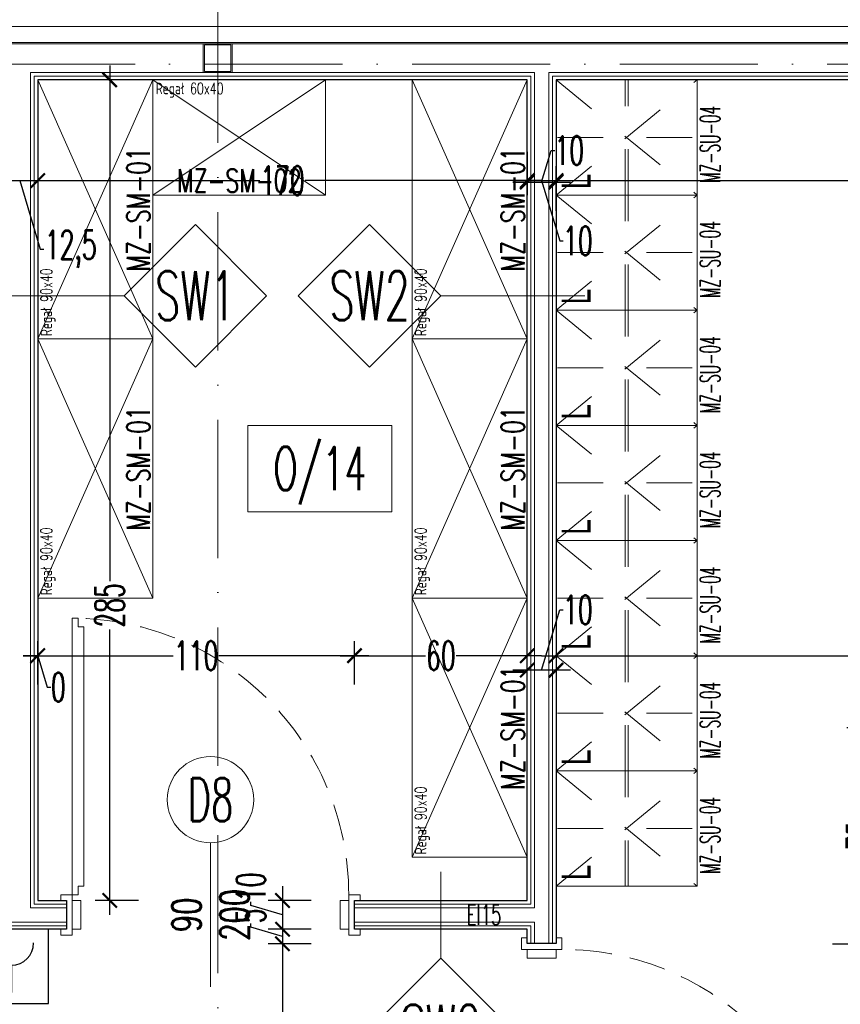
# Model space of a CAD drawing. Header units: millimetres. Extents: x -2074 to 12588, y -3630 to 101167.
# Tile 181 of 256: x 2381 to 2666, y 1764 to 2106. Entities that reach past the tile are written whole.
import ezdxf
from ezdxf.enums import TextEntityAlignment as Align

# ---------------------------------------------------------------- set-up
doc = ezdxf.new("R2010")
doc.units = ezdxf.units.MM
for name, pattern in [('ACAD_ISO10W100', [18, 12, -3, 0, -3]), ('DASHED', [19.05, 12.7, -6.35]), ('HIDDEN2', [6.175, 3.175, -3])]:
    doc.linetypes.add(name, pattern=pattern)
for name, color, linetype, lineweight in [('SelinAr_BUD_drzwi okna', 7, 'Continuous', 18), ('SelinAr_BUD_drzwi okna znaczniki', 7, 'Continuous', 18), ('SelinAr_BUD_opisy', 7, 'Continuous', 20), ('SelinAr_BUD_opisy pomieszczeń', 7, 'Continuous', 20), ('SelinAr_BUD_opisy ścian', 7, 'Continuous', 20), ('SelinAr_BUD_osie', 8, 'ACAD_ISO10W100', 18), ('SelinAr_BUD_wymiary', 7, 'Continuous', 18), ('SelinAr_BUD_ściany', 7, 'Continuous', 25), ('SelinAr_BUD_ściany struktura', 8, 'Continuous', 9), ('SelinAr_IE_ssp', 190, 'Continuous', 25), ('SelinAr_K_stal', 7, 'Continuous', 20), ('SelinAr_WYP_meble', 8, 'Continuous', 18), ('SelinAr_WYP_ppoż', 1, 'Continuous', 25)]:
    doc.layers.add(name, color=color, linetype=linetype, lineweight=lineweight)
doc.styles.add('JACEK_07', font='SIMPLEX.SHX', dxfattribs={"width": 0.7})
doc.styles.add('R25', font='romans.shx', dxfattribs={"width": 0.7, "height": 2.5})
doc.styles.add('style1', font='romans.shx', dxfattribs={"width": 0.6})
doc.linetypes.add('BATTING', pattern='A,0.00254,-2.54,[134,ltypeshp.shx,S=2.54,R=0,X=-2.54,Y=0],-5.08,[134,ltypeshp.shx,S=2.54,R=180,X=2.54,Y=0],-2.54', length=10.16254)
doc.dimstyles.new('ISO-25 Ania', dxfattribs={"dimtxt": 10, "dimasz": 5, "dimexe": 5, "dimexo": 0.625, "dimtad": 0, "dimrnd": 0.01, "dimtxsty": 'style1', "dimblk": 'ARCHTICK', "dimcen": 5, "dimdle": 5, "dimadec": 0, "dimazin": 0, "dimtfac": 1, "dimtmove": 0, "dimatfit": 3, "dimldrblk": 'ARCHTICK', "dimfxl": 0, "dimarcsym": 0})

# ---------------------------------------------------------------- blocks, each defined once
blk = doc.blocks.new('werwqrewrqw')
at = {"layer": 'SelinAr_BUD_drzwi okna znaczniki', "ltscale": 0.2}
blk.add_circle((10706.45, 109370.08), 15, dxfattribs=at)
at = {"layer": 'SelinAr_BUD_drzwi okna znaczniki', "ltscale": 0.2, "style": 'style1', "width": 0.6}
blk.add_text('D8', height=15, dxfattribs=at).set_placement((10706.45, 109370.08), align=Align.MIDDLE_CENTER)
blk = doc.blocks.new('*U618')
at = {"ltscale": 4}
blk.add_line((0, 50), (0, -2060), dxfattribs=at)
blk = doc.blocks.new('*U422')
for p, q in [((0, 0), (60, -40)), ((60, 0), (0, -40))]:
    blk.add_line(p, q)
at = {"flags": 128}
blk.add_lwpolyline([(0, 0), (60, 0), (60, -40), (0, -40)], close=True, dxfattribs=at)
at = {"style": 'JACEK_07'}
for s, insert, char_height, width, attachment_point in [('Regał 60x40', (1, -1), 4, 41.1867, 1), ('MZ-SM-02', (30, -39), 8, 60, 8)]:
    blk.add_mtext(s, dxfattribs=dict(at, insert=insert, char_height=char_height, width=width, attachment_point=attachment_point))
blk = doc.blocks.new('*U384')
for p, q in [((0, 0), (90, -40)), ((90, 0), (0, -40)), ((180, 0), (90, -40)), ((90, 0), (180, -40)), ((270, 0), (180, -40)), ((180, 0), (270, -40))]:
    blk.add_line(p, q)
at = {"flags": 128}
for points in [[(0, 0), (90, 0), (90, -40), (0, -40)], [(90, 0), (180, 0), (180, -40), (90, -40)], [(180, 0), (270, 0), (270, -40), (180, -40)]]:
    blk.add_lwpolyline(points, close=True, dxfattribs=at)
at = {"style": 'JACEK_07'}
for s, insert, char_height, width, attachment_point in [('Regał 90x40', (1, -1), 4, 41.1867, 1), ('Regał 90x40', (91, -1), 4, 41.1867, 1), ('Regał 90x40', (181, -1), 4, 41.1867, 1), ('MZ-SM-01', (45, -39), 8, 90, 8), ('MZ-SM-01', (135, -39), 8, 90, 8), ('MZ-SM-01', (225, -39), 8, 90, 8)]:
    blk.add_mtext(s, dxfattribs=dict(at, insert=insert, char_height=char_height, width=width, attachment_point=attachment_point))
blk = doc.blocks.new('*U385')
for p, q in [((0, 0), (90, -40)), ((90, 0), (0, -40))]:
    blk.add_line(p, q)
at = {"flags": 128}
blk.add_lwpolyline([(0, 0), (90, 0), (90, -40), (0, -40)], close=True, dxfattribs=at)
at = {"style": 'JACEK_07'}
for s, insert, char_height, width, attachment_point in [('Regał 90x40', (1, -1), 4, 41.1867, 1), ('MZ-SM-01', (45, -39), 8, 90, 8)]:
    blk.add_mtext(s, dxfattribs=dict(at, insert=insert, char_height=char_height, width=width, attachment_point=attachment_point))
blk = doc.blocks.new('*U386')
for p, q in [((0, 0), (90, -40)), ((90, 0), (0, -40))]:
    blk.add_line(p, q)
at = {"flags": 128}
blk.add_lwpolyline([(0, 0), (90, 0), (90, -40), (0, -40)], close=True, dxfattribs=at)
at = {"style": 'JACEK_07'}
for s, insert, char_height, width, attachment_point in [('Regał 90x40', (1, -1), 4, 41.1867, 1), ('MZ-SM-01', (45, -39), 8, 90, 8)]:
    blk.add_mtext(s, dxfattribs=dict(at, insert=insert, char_height=char_height, width=width, attachment_point=attachment_point))
blk = doc.blocks.new('*U626')
at = {"ltscale": 4}
blk.add_line((-50, 0), (1785.4, 0), dxfattribs=at)
blk = doc.blocks.new('*U431')
blk.add_lwpolyline([(96, 7), (96, 10), (94, 10), (94, 100), (96, 100), (96, 103), (98, 103), (98, 7)], close=True)
for points in [[(-2, -5), (0, -5), (0, 5), (-2, 5), (-2, 7), (2, 7), (2, 5), (2, -7), (-2, -7), (-2, -5)], [(102, -5), (100, -5), (100, 5), (102, 5), (102, 7), (98, 7), (98, 5), (98, -7), (102, -7), (102, -5)], [(2, 5), (5, 5), (5, -5), (2, -5)], [(98, 5), (95, 5), (95, -5), (98, -5)]]:
    blk.add_lwpolyline(points)
at = {"linetype": 'DASHED'}
blk.add_arc((98, 7), 96, 90, 180, dxfattribs=at)
at = {"layer": 'SelinAr_BUD_drzwi okna znaczniki'}
blk.add_lwpolyline([(50, 25), (50, -25)], dxfattribs=at)
at = {"layer": 'SelinAr_BUD_drzwi okna znaczniki', "insert": (50, 0), "char_height": 10, "width": 10, "attachment_point": 5, "rotation": 90, "style": 'JACEK_07'}
blk.add_mtext('90\\P200', dxfattribs=at)
blk = doc.blocks.new('*U421')
at = {"color": 252, "linetype": 'HIDDEN2', "lineweight": 0, "ltscale": 5}
for p, q in [((-36.71, 0), (-76.71, -49)), ((-76.71, 0), (-36.71, -49)), ((-36.71, 0), (3.29, -49)), ((3.29, 0), (-36.71, -49)), ((3.29, 0), (43.29, -49)), ((43.29, 0), (3.29, -49)), ((43.29, 0), (83.29, -49)), ((83.29, 0), (43.29, -49)), ((83.29, 0), (123.29, -49)), ((123.29, 0), (83.29, -49)), ((123.29, 0), (163.29, -49)), ((163.29, 0), (123.29, -49)), ((163.29, 0), (203.29, -49)), ((203.29, 0), (163.29, -49)), ((-56.71, -0.5), (-56.71, -48.5)), ((-16.71, -0.5), (-16.71, -48.5)), ((23.29, -0.5), (23.29, -48.5)), ((63.29, -0.5), (63.29, -48.5)), ((103.29, -0.5), (103.29, -48.5)), ((143.29, -0.5), (143.29, -48.5)), ((183.29, -0.5), (183.29, -48.5)), ((-76.71, -24), (-36.71, -24)), ((-76.71, -25), (-36.71, -25)), ((-36.71, -24), (3.29, -24)), ((-36.71, -25), (3.29, -25)), ((3.29, -24), (43.29, -24)), ((3.29, -25), (43.29, -25)), ((43.29, -24), (83.29, -24)), ((43.29, -25), (83.29, -25)), ((83.29, -24), (123.29, -24)), ((83.29, -25), (123.29, -25)), ((123.29, -24), (163.29, -24)), ((123.29, -25), (163.29, -25)), ((163.29, -24), (203.29, -24)), ((163.29, -25), (203.29, -25))]:
    blk.add_line(p, q, dxfattribs=at)
at = {"linetype": 'Continuous', "lineweight": 0, "flags": 128}
for points in [[(-36.71, -49), (-36.71, 0), (-76.71, 0), (-76.71, -49)], [(3.29, -49), (3.29, 0), (-36.71, 0), (-36.71, -49)], [(43.29, -49), (43.29, 0), (3.29, 0), (3.29, -49)], [(83.29, -49), (83.29, 0), (43.29, 0), (43.29, -49)], [(123.29, -49), (123.29, 0), (83.29, 0), (83.29, -49)], [(163.29, -49), (163.29, 0), (123.29, 0), (123.29, -49)], [(203.29, -49), (203.29, 0), (163.29, 0), (163.29, -49)]]:
    blk.add_lwpolyline(points, close=True, dxfattribs=at)
at = {"width": 40, "attachment_point": 1, "style": 'JACEK_07'}
for s, insert, char_height in [('{\\fArial|b0|i0|c238|p34;L}', (-74.71, -2), 10), ('{\\fArial|b0|i0|c238|p34;L}', (-34.71, -2), 10), ('{\\fArial|b0|i0|c238|p34;L}', (5.29, -2), 10), ('{\\fArial|b0|i0|c238|p34;L}', (45.29, -2), 10), ('{\\fArial|b0|i0|c238|p34;L}', (85.29, -2), 10), ('{\\fArial|b0|i0|c238|p34;L}', (125.29, -2), 10), ('{\\fArial|b0|i0|c238|p34;L}', (165.29, -2), 10), ('{\\W0.88158; \\W0.5;MZ-SU-04}', (-76.71, -50), 7), ('{\\W0.88158; \\W0.5;MZ-SU-04}', (-36.71, -50), 7), ('{\\W0.88158; \\W0.5;MZ-SU-04}', (3.29, -50), 7), ('{\\W0.88158; \\W0.5;MZ-SU-04}', (43.29, -50), 7), ('{\\W0.88158; \\W0.5;MZ-SU-04}', (83.29, -50), 7), ('{\\W0.88158; \\W0.5;MZ-SU-04}', (123.29, -50), 7), ('{\\W0.88158; \\W0.5;MZ-SU-04}', (163.29, -50), 7)]:
    blk.add_mtext(s, dxfattribs=dict(at, insert=insert, char_height=char_height))
blk = doc.blocks.new('*U451')
blk.add_lwpolyline([(4, 7), (4, 10), (6, 10), (6, 100), (4, 100), (4, 103), (2, 103), (2, 7)], close=True)
for points in [[(-2, -5), (0, -5), (0, 5), (-2, 5), (-2, 7), (2, 7), (2, 5), (2, -7), (-2, -7), (-2, -5)], [(102, -5), (100, -5), (100, 5), (102, 5), (102, 7), (98, 7), (98, 5), (98, -7), (102, -7), (102, -5)], [(2, 5), (5, 5), (5, -5), (2, -5)], [(98, 5), (95, 5), (95, -5), (98, -5)]]:
    blk.add_lwpolyline(points)
at = {"linetype": 'DASHED'}
blk.add_arc((2, 7), 96, 360, 90, dxfattribs=at)
at = {"layer": 'SelinAr_BUD_drzwi okna znaczniki'}
blk.add_lwpolyline([(50, 25), (50, -25)], dxfattribs=at)
at = {"layer": 'SelinAr_BUD_drzwi okna znaczniki', "insert": (50, 0), "char_height": 10, "width": 10, "attachment_point": 5, "rotation": 90, "style": 'JACEK_07'}
blk.add_mtext('90\\P200', dxfattribs=at)
blk = doc.blocks.new('_ArchTick')
at = {"color": 0, "linetype": 'ByBlock', "const_width": 0.15}
blk.add_lwpolyline([(-0.5, -0.5), (0.5, 0.5)], dxfattribs=at)
blk = doc.blocks.new('*D666')
at = {"layer": 'Defpoints', "color": 0}
for p in [(2387.16, 2289.74), (2374.66, 2085.24), (2387.16, 2085.24)]:
    blk.add_point(p, dxfattribs=at)
at = {"layer": 'SelinAr_BUD_wymiary', "color": 0, "lineweight": -2}
for p, q in [((2380.91, 2289.74), (2384.47, 2301.63)), ((2384.47, 2301.63), (2385.72, 2301.63)), ((2374.66, 2279.74), (2374.66, 2294.74)), ((2387.16, 2279.74), (2387.16, 2294.74)), ((2369.66, 2289.74), (2392.16, 2289.74))]:
    blk.add_line(p, q, dxfattribs=at)
at = {"layer": 'SelinAr_BUD_wymiary', "color": 0, "lineweight": -2, "xscale": 5, "yscale": 5, "zscale": 5, "rotation": 180}
blk.add_blockref('_ArchTick', (2374.66, 2289.74), dxfattribs=at)
at = {"layer": 'SelinAr_BUD_wymiary', "color": 0, "lineweight": -2, "xscale": 5, "yscale": 5, "zscale": 5}
blk.add_blockref('_ArchTick', (2387.16, 2289.74), dxfattribs=at)
at = {"layer": 'SelinAr_BUD_wymiary', "color": 0, "insert": (2395.06, 2301.63), "char_height": 10, "attachment_point": 5, "style": 'style1'}
blk.add_mtext('12,5', dxfattribs=at)
blk = doc.blocks.new('*D667')
at = {"layer": 'Defpoints', "color": 0}
for p in [(2557.16, 2289.74), (2387.16, 2085.24), (2557.16, 1800.24)]:
    blk.add_point(p, dxfattribs=at)
at = {"layer": 'SelinAr_BUD_wymiary', "color": 0, "lineweight": -2}
for p, q in [((2387.16, 2279.74), (2387.16, 2294.74)), ((2557.16, 2279.74), (2557.16, 2294.74)), ((2382.16, 2289.74), (2464.25, 2289.74)), ((2562.16, 2289.74), (2480.07, 2289.74))]:
    blk.add_line(p, q, dxfattribs=at)
at = {"layer": 'SelinAr_BUD_wymiary', "color": 0, "lineweight": -2, "xscale": 5, "yscale": 5, "zscale": 5, "rotation": 180}
blk.add_blockref('_ArchTick', (2387.16, 2289.74), dxfattribs=at)
at = {"layer": 'SelinAr_BUD_wymiary', "color": 0, "lineweight": -2, "xscale": 5, "yscale": 5, "zscale": 5}
blk.add_blockref('_ArchTick', (2557.16, 2289.74), dxfattribs=at)
at = {"layer": 'SelinAr_BUD_wymiary', "color": 0, "insert": (2472.16, 2289.74), "char_height": 10, "attachment_point": 5, "style": 'style1'}
blk.add_mtext('170', dxfattribs=at)
blk = doc.blocks.new('*D668')
at = {"layer": 'Defpoints', "color": 0}
for p in [(2567.16, 2049.74), (2567.16, 1845.24), (2557.16, 1800.24)]:
    blk.add_point(p, dxfattribs=at)
at = {"layer": 'SelinAr_BUD_wymiary', "color": 0, "lineweight": -2}
for p, q in [((2562.16, 2049.74), (2565.44, 2060.68)), ((2565.44, 2060.68), (2566.69, 2060.68)), ((2557.16, 2039.74), (2557.16, 2054.74)), ((2567.16, 2039.74), (2567.16, 2054.74)), ((2552.16, 2049.74), (2572.16, 2049.74))]:
    blk.add_line(p, q, dxfattribs=at)
at = {"layer": 'SelinAr_BUD_wymiary', "color": 0, "lineweight": -2, "xscale": 5, "yscale": 5, "zscale": 5, "rotation": 180}
blk.add_blockref('_ArchTick', (2557.16, 2049.74), dxfattribs=at)
at = {"layer": 'SelinAr_BUD_wymiary', "color": 0, "lineweight": -2, "xscale": 5, "yscale": 5, "zscale": 5}
blk.add_blockref('_ArchTick', (2567.16, 2049.74), dxfattribs=at)
at = {"layer": 'SelinAr_BUD_wymiary', "color": 0, "insert": (2571.74, 2060.68), "char_height": 10, "attachment_point": 5, "style": 'style1'}
blk.add_mtext('10', dxfattribs=at)
blk = doc.blocks.new('*D669')
at = {"layer": 'Defpoints', "color": 0}
for p in [(2817.16, 2289.74), (2817.16, 2085.24), (2567.16, 1845.24)]:
    blk.add_point(p, dxfattribs=at)
at = {"layer": 'SelinAr_BUD_wymiary', "color": 0, "lineweight": -2}
for p, q in [((2567.16, 2279.74), (2567.16, 2294.74)), ((2817.16, 2279.74), (2817.16, 2294.74)), ((2562.16, 2289.74), (2683.82, 2289.74)), ((2822.16, 2289.74), (2700.5, 2289.74))]:
    blk.add_line(p, q, dxfattribs=at)
at = {"layer": 'SelinAr_BUD_wymiary', "color": 0, "lineweight": -2, "xscale": 5, "yscale": 5, "zscale": 5, "rotation": 180}
blk.add_blockref('_ArchTick', (2567.16, 2289.74), dxfattribs=at)
at = {"layer": 'SelinAr_BUD_wymiary', "color": 0, "lineweight": -2, "xscale": 5, "yscale": 5, "zscale": 5}
blk.add_blockref('_ArchTick', (2817.16, 2289.74), dxfattribs=at)
at = {"layer": 'SelinAr_BUD_wymiary', "color": 0, "insert": (2692.16, 2289.74), "char_height": 10, "attachment_point": 5, "style": 'style1'}
blk.add_mtext('250', dxfattribs=at)
blk = doc.blocks.new('*D723')
at = {"layer": 'Defpoints', "color": 0}
for p in [(2567.16, 2085.24), (2827.16, 1960.24), (2567.16, 1885.24)]:
    blk.add_point(p, dxfattribs=at)
at = {"layer": 'SelinAr_BUD_wymiary', "color": 0, "lineweight": -2}
for p, q in [((2567.16, 1895.24), (2567.16, 1880.24)), ((2827.16, 1895.24), (2827.16, 1880.24)), ((2562.16, 1885.24), (2688.82, 1885.24)), ((2832.16, 1885.24), (2705.5, 1885.24))]:
    blk.add_line(p, q, dxfattribs=at)
at = {"layer": 'SelinAr_BUD_wymiary', "color": 0, "lineweight": -2, "xscale": 5, "yscale": 5, "zscale": 5, "rotation": 180}
blk.add_blockref('_ArchTick', (2567.16, 1885.24), dxfattribs=at)
at = {"layer": 'SelinAr_BUD_wymiary', "color": 0, "lineweight": -2, "xscale": 5, "yscale": 5, "zscale": 5}
blk.add_blockref('_ArchTick', (2827.16, 1885.24), dxfattribs=at)
at = {"layer": 'SelinAr_BUD_wymiary', "color": 0, "insert": (2697.16, 1885.24), "char_height": 10, "attachment_point": 5, "style": 'style1'}
blk.add_mtext('260', dxfattribs=at)
blk = doc.blocks.new('*D724')
at = {"layer": 'Defpoints', "color": 0}
for p in [(2567.16, 2085.24), (2557.16, 1880.24), (2557.16, 1785.24)]:
    blk.add_point(p, dxfattribs=at)
at = {"layer": 'SelinAr_BUD_wymiary', "color": 0, "lineweight": -2}
for p, q in [((2562.16, 1880.24), (2568.44, 1901.18)), ((2568.44, 1901.18), (2569.69, 1901.18)), ((2567.16, 1890.24), (2567.16, 1875.24)), ((2557.16, 1870.24), (2557.16, 1885.24)), ((2572.16, 1880.24), (2552.16, 1880.24))]:
    blk.add_line(p, q, dxfattribs=at)
at = {"layer": 'SelinAr_BUD_wymiary', "color": 0, "lineweight": -2, "xscale": 5, "yscale": 5, "zscale": 5, "rotation": 180}
blk.add_blockref('_ArchTick', (2557.16, 1880.24), dxfattribs=at)
at = {"layer": 'SelinAr_BUD_wymiary', "color": 0, "lineweight": -2, "xscale": 5, "yscale": 5, "zscale": 5}
blk.add_blockref('_ArchTick', (2567.16, 1880.24), dxfattribs=at)
at = {"layer": 'SelinAr_BUD_wymiary', "color": 0, "insert": (2574.74, 1901.18), "char_height": 10, "attachment_point": 5, "style": 'style1'}
blk.add_mtext('10', dxfattribs=at)
blk = doc.blocks.new('*D725')
at = {"layer": 'Defpoints', "color": 0}
for p in [(2497.16, 1885.24), (2497.16, 1800.24), (2557.16, 1785.24)]:
    blk.add_point(p, dxfattribs=at)
at = {"layer": 'SelinAr_BUD_wymiary', "color": 0, "lineweight": -2}
for p, q in [((2497.16, 1875.24), (2497.16, 1890.24)), ((2557.16, 1875.24), (2557.16, 1890.24)), ((2492.16, 1885.24), (2521.82, 1885.24)), ((2562.16, 1885.24), (2532.5, 1885.24))]:
    blk.add_line(p, q, dxfattribs=at)
at = {"layer": 'SelinAr_BUD_wymiary', "color": 0, "lineweight": -2, "xscale": 5, "yscale": 5, "zscale": 5, "rotation": 180}
blk.add_blockref('_ArchTick', (2497.16, 1885.24), dxfattribs=at)
at = {"layer": 'SelinAr_BUD_wymiary', "color": 0, "lineweight": -2, "xscale": 5, "yscale": 5, "zscale": 5}
blk.add_blockref('_ArchTick', (2557.16, 1885.24), dxfattribs=at)
at = {"layer": 'SelinAr_BUD_wymiary', "color": 0, "insert": (2527.16, 1885.24), "char_height": 10, "attachment_point": 5, "style": 'style1'}
blk.add_mtext('60', dxfattribs=at)
blk = doc.blocks.new('*D726')
at = {"layer": 'Defpoints', "color": 0}
for p in [(2387.16, 1885.24), (2387.16, 1800.24), (2497.16, 1800.24)]:
    blk.add_point(p, dxfattribs=at)
at = {"layer": 'SelinAr_BUD_wymiary', "color": 0, "lineweight": -2}
for p, q in [((2387.16, 1875.24), (2387.16, 1890.24)), ((2497.16, 1875.24), (2497.16, 1890.24)), ((2382.16, 1885.24), (2434.25, 1885.24)), ((2502.16, 1885.24), (2450.07, 1885.24))]:
    blk.add_line(p, q, dxfattribs=at)
at = {"layer": 'SelinAr_BUD_wymiary', "color": 0, "lineweight": -2, "xscale": 5, "yscale": 5, "zscale": 5, "rotation": 180}
blk.add_blockref('_ArchTick', (2387.16, 1885.24), dxfattribs=at)
at = {"layer": 'SelinAr_BUD_wymiary', "color": 0, "lineweight": -2, "xscale": 5, "yscale": 5, "zscale": 5}
blk.add_blockref('_ArchTick', (2497.16, 1885.24), dxfattribs=at)
at = {"layer": 'SelinAr_BUD_wymiary', "color": 0, "insert": (2442.16, 1885.24), "char_height": 10, "attachment_point": 5, "style": 'style1'}
blk.add_mtext('110', dxfattribs=at)
blk = doc.blocks.new('*D727')
at = {"layer": 'Defpoints', "color": 0}
for p in [(2387.16, 2085.24), (2387.16, 1885.24), (2387.16, 1800.24)]:
    blk.add_point(p, dxfattribs=at)
at = {"layer": 'SelinAr_BUD_wymiary', "color": 0, "lineweight": -2}
for p, q in [((2387.16, 1895.24), (2387.16, 1880.24)), ((2387.16, 1875.24), (2387.16, 1890.24)), ((2387.16, 1885.24), (2382.16, 1885.24)), ((2387.16, 1885.24), (2392.16, 1885.24)), ((2387.16, 1885.24), (2390.44, 1874.3)), ((2390.44, 1874.3), (2391.69, 1874.3))]:
    blk.add_line(p, q, dxfattribs=at)
at = {"layer": 'SelinAr_BUD_wymiary', "color": 0, "lineweight": -2, "xscale": 5, "yscale": 5, "zscale": 5}
blk.add_blockref('_ArchTick', (2387.16, 1885.24), dxfattribs=at)
at = {"layer": 'SelinAr_BUD_wymiary', "color": 0, "lineweight": -2, "xscale": 5, "yscale": 5, "zscale": 5, "rotation": 180}
blk.add_blockref('_ArchTick', (2387.16, 1885.24), dxfattribs=at)
at = {"layer": 'SelinAr_BUD_wymiary', "color": 0, "insert": (2394.31, 1874.3), "char_height": 10, "attachment_point": 5, "style": 'style1'}
blk.add_mtext('0', dxfattribs=at)
blk = doc.blocks.new('*D728')
at = {"layer": 'Defpoints', "color": 0}
for p in [(2374.66, 2170.24), (2387.16, 2085.24), (2374.66, 1800.24)]:
    blk.add_point(p, dxfattribs=at)
at = {"layer": 'SelinAr_BUD_wymiary', "color": 0, "lineweight": -2}
for p, q in [((2374.66, 2160.24), (2374.66, 2175.24)), ((2387.16, 2160.24), (2387.16, 2175.24)), ((2392.16, 2170.24), (2369.66, 2170.24)), ((2380.91, 2170.24), (2384.47, 2152.13)), ((2384.47, 2152.13), (2385.72, 2152.13))]:
    blk.add_line(p, q, dxfattribs=at)
at = {"layer": 'SelinAr_BUD_wymiary', "color": 0, "lineweight": -2, "xscale": 5, "yscale": 5, "zscale": 5, "rotation": 180}
blk.add_blockref('_ArchTick', (2374.66, 2170.24), dxfattribs=at)
at = {"layer": 'SelinAr_BUD_wymiary', "color": 0, "lineweight": -2, "xscale": 5, "yscale": 5, "zscale": 5}
blk.add_blockref('_ArchTick', (2387.16, 2170.24), dxfattribs=at)
at = {"layer": 'SelinAr_BUD_wymiary', "color": 0, "insert": (2395.06, 2152.13), "char_height": 10, "attachment_point": 5, "style": 'style1'}
blk.add_mtext('12,5', dxfattribs=at)
blk = doc.blocks.new('*D763')
at = {"layer": 'Defpoints', "color": 0}
for p in [(2374.66, 2085.24), (2387.16, 2085.24), (2387.16, 2050.24)]:
    blk.add_point(p, dxfattribs=at)
at = {"layer": 'SelinAr_BUD_wymiary', "color": 0, "lineweight": -2}
for p, q in [((2374.66, 2060.24), (2374.66, 2045.24)), ((2387.16, 2060.24), (2387.16, 2045.24)), ((2369.66, 2050.24), (2392.16, 2050.24)), ((2380.91, 2050.24), (2388.04, 2026.45)), ((2388.04, 2026.45), (2389.29, 2026.45))]:
    blk.add_line(p, q, dxfattribs=at)
at = {"layer": 'SelinAr_BUD_wymiary', "color": 0, "lineweight": -2, "xscale": 5, "yscale": 5, "zscale": 5, "rotation": 180}
blk.add_blockref('_ArchTick', (2374.66, 2050.24), dxfattribs=at)
at = {"layer": 'SelinAr_BUD_wymiary', "color": 0, "lineweight": -2, "xscale": 5, "yscale": 5, "zscale": 5}
blk.add_blockref('_ArchTick', (2387.16, 2050.24), dxfattribs=at)
at = {"layer": 'SelinAr_BUD_wymiary', "color": 0, "insert": (2398.63, 2026.45), "char_height": 10, "attachment_point": 5, "style": 'style1'}
blk.add_mtext('12,5', dxfattribs=at)
blk = doc.blocks.new('*D764')
at = {"layer": 'Defpoints', "color": 0}
for p in [(2387.16, 2085.24), (2557.16, 2085.24), (2557.16, 2050.24)]:
    blk.add_point(p, dxfattribs=at)
at = {"layer": 'SelinAr_BUD_wymiary', "color": 0, "lineweight": -2}
for p, q in [((2387.16, 2060.24), (2387.16, 2045.24)), ((2557.16, 2060.24), (2557.16, 2045.24)), ((2382.16, 2050.24), (2464.25, 2050.24)), ((2562.16, 2050.24), (2480.07, 2050.24))]:
    blk.add_line(p, q, dxfattribs=at)
at = {"layer": 'SelinAr_BUD_wymiary', "color": 0, "lineweight": -2, "xscale": 5, "yscale": 5, "zscale": 5, "rotation": 180}
blk.add_blockref('_ArchTick', (2387.16, 2050.24), dxfattribs=at)
at = {"layer": 'SelinAr_BUD_wymiary', "color": 0, "lineweight": -2, "xscale": 5, "yscale": 5, "zscale": 5}
blk.add_blockref('_ArchTick', (2557.16, 2050.24), dxfattribs=at)
at = {"layer": 'SelinAr_BUD_wymiary', "color": 0, "insert": (2472.16, 2050.24), "char_height": 10, "attachment_point": 5, "style": 'style1'}
blk.add_mtext('170', dxfattribs=at)
blk = doc.blocks.new('*D765')
at = {"layer": 'Defpoints', "color": 0}
for p in [(2557.16, 2085.24), (2567.16, 2085.24), (2567.16, 2050.24)]:
    blk.add_point(p, dxfattribs=at)
at = {"layer": 'SelinAr_BUD_wymiary', "color": 0, "lineweight": -2}
for p, q in [((2557.16, 2060.24), (2557.16, 2045.24)), ((2567.16, 2060.24), (2567.16, 2045.24)), ((2552.16, 2050.24), (2572.16, 2050.24)), ((2562.16, 2050.24), (2568.44, 2029.3)), ((2568.44, 2029.3), (2569.69, 2029.3))]:
    blk.add_line(p, q, dxfattribs=at)
at = {"layer": 'SelinAr_BUD_wymiary', "color": 0, "lineweight": -2, "xscale": 5, "yscale": 5, "zscale": 5, "rotation": 180}
blk.add_blockref('_ArchTick', (2557.16, 2050.24), dxfattribs=at)
at = {"layer": 'SelinAr_BUD_wymiary', "color": 0, "lineweight": -2, "xscale": 5, "yscale": 5, "zscale": 5}
blk.add_blockref('_ArchTick', (2567.16, 2050.24), dxfattribs=at)
at = {"layer": 'SelinAr_BUD_wymiary', "color": 0, "insert": (2574.74, 2029.3), "char_height": 10, "attachment_point": 5, "style": 'style1'}
blk.add_mtext('10', dxfattribs=at)
blk = doc.blocks.new('*D766')
at = {"layer": 'Defpoints', "color": 0}
for p in [(2817.16, 2085.24), (2817.16, 2050.24), (2567.16, 1845.24)]:
    blk.add_point(p, dxfattribs=at)
at = {"layer": 'SelinAr_BUD_wymiary', "color": 0, "lineweight": -2}
for p, q in [((2817.16, 2060.24), (2817.16, 2045.24)), ((2567.16, 2040.24), (2567.16, 2055.24)), ((2562.16, 2050.24), (2683.82, 2050.24)), ((2822.16, 2050.24), (2700.5, 2050.24))]:
    blk.add_line(p, q, dxfattribs=at)
at = {"layer": 'SelinAr_BUD_wymiary', "color": 0, "lineweight": -2, "xscale": 5, "yscale": 5, "zscale": 5, "rotation": 180}
blk.add_blockref('_ArchTick', (2567.16, 2050.24), dxfattribs=at)
at = {"layer": 'SelinAr_BUD_wymiary', "color": 0, "lineweight": -2, "xscale": 5, "yscale": 5, "zscale": 5}
blk.add_blockref('_ArchTick', (2817.16, 2050.24), dxfattribs=at)
at = {"layer": 'SelinAr_BUD_wymiary', "color": 0, "insert": (2692.16, 2050.24), "char_height": 10, "attachment_point": 5, "style": 'style1'}
blk.add_mtext('250', dxfattribs=at)
blk = doc.blocks.new('*D778')
at = {"layer": 'Defpoints', "color": 0}
for p in [(2292.16, 1790.24), (2397.16, 1790.24), (2397.16, 1710.24)]:
    blk.add_point(p, dxfattribs=at)
at = {"layer": 'SelinAr_BUD_wymiary', "color": 0, "lineweight": -2}
for p, q in [((2292.16, 1720.24), (2292.16, 1705.24)), ((2397.16, 1720.24), (2397.16, 1705.24)), ((2287.16, 1710.24), (2336.75, 1710.24)), ((2402.16, 1710.24), (2352.57, 1710.24))]:
    blk.add_line(p, q, dxfattribs=at)
at = {"layer": 'SelinAr_BUD_wymiary', "color": 0, "lineweight": -2, "xscale": 5, "yscale": 5, "zscale": 5, "rotation": 180}
blk.add_blockref('_ArchTick', (2292.16, 1710.24), dxfattribs=at)
at = {"layer": 'SelinAr_BUD_wymiary', "color": 0, "lineweight": -2, "xscale": 5, "yscale": 5, "zscale": 5}
blk.add_blockref('_ArchTick', (2397.16, 1710.24), dxfattribs=at)
at = {"layer": 'SelinAr_BUD_wymiary', "color": 0, "insert": (2344.66, 1710.24), "char_height": 10, "attachment_point": 5, "style": 'style1'}
blk.add_mtext('105', dxfattribs=at)
blk = doc.blocks.new('*D779')
at = {"layer": 'Defpoints', "color": 0}
for p in [(2397.16, 1790.24), (2497.16, 1790.24), (2497.16, 1710.24)]:
    blk.add_point(p, dxfattribs=at)
at = {"layer": 'SelinAr_BUD_wymiary', "color": 0, "lineweight": -2}
for p, q in [((2397.16, 1720.24), (2397.16, 1705.24)), ((2497.16, 1720.24), (2497.16, 1705.24)), ((2392.16, 1710.24), (2439.25, 1710.24)), ((2502.16, 1710.24), (2455.07, 1710.24))]:
    blk.add_line(p, q, dxfattribs=at)
at = {"layer": 'SelinAr_BUD_wymiary', "color": 0, "lineweight": -2, "xscale": 5, "yscale": 5, "zscale": 5, "rotation": 180}
blk.add_blockref('_ArchTick', (2397.16, 1710.24), dxfattribs=at)
at = {"layer": 'SelinAr_BUD_wymiary', "color": 0, "lineweight": -2, "xscale": 5, "yscale": 5, "zscale": 5}
blk.add_blockref('_ArchTick', (2497.16, 1710.24), dxfattribs=at)
at = {"layer": 'SelinAr_BUD_wymiary', "color": 0, "insert": (2447.16, 1710.24), "char_height": 10, "attachment_point": 5, "style": 'style1'}
blk.add_mtext('100', dxfattribs=at)
blk = doc.blocks.new('*D780')
at = {"layer": 'Defpoints', "color": 0}
for p in [(2497.16, 1790.24), (2557.16, 1710.24), (2557.16, 1685.24)]:
    blk.add_point(p, dxfattribs=at)
at = {"layer": 'SelinAr_BUD_wymiary', "color": 0, "lineweight": -2}
for p, q in [((2497.16, 1720.24), (2497.16, 1705.24)), ((2557.16, 1700.24), (2557.16, 1715.24)), ((2492.16, 1710.24), (2521.82, 1710.24)), ((2562.16, 1710.24), (2532.5, 1710.24))]:
    blk.add_line(p, q, dxfattribs=at)
at = {"layer": 'SelinAr_BUD_wymiary', "color": 0, "lineweight": -2, "xscale": 5, "yscale": 5, "zscale": 5, "rotation": 180}
blk.add_blockref('_ArchTick', (2497.16, 1710.24), dxfattribs=at)
at = {"layer": 'SelinAr_BUD_wymiary', "color": 0, "lineweight": -2, "xscale": 5, "yscale": 5, "zscale": 5}
blk.add_blockref('_ArchTick', (2557.16, 1710.24), dxfattribs=at)
at = {"layer": 'SelinAr_BUD_wymiary', "color": 0, "insert": (2527.16, 1710.24), "char_height": 10, "attachment_point": 5, "style": 'style1'}
blk.add_mtext('60', dxfattribs=at)
blk = doc.blocks.new('*D796')
at = {"layer": 'Defpoints', "color": 0}
for p in [(2817.16, 1860.24), (2567.16, 1785.24), (2673.16, 1785.24)]:
    blk.add_point(p, dxfattribs=at)
at = {"layer": 'SelinAr_BUD_wymiary', "color": 0, "lineweight": -2}
for p, q in [((2673.16, 1865.24), (2673.16, 1828.22)), ((2683.16, 1860.24), (2668.16, 1860.24)), ((2673.16, 1780.24), (2673.16, 1817.26)), ((2663.16, 1785.24), (2678.16, 1785.24))]:
    blk.add_line(p, q, dxfattribs=at)
at = {"layer": 'SelinAr_BUD_wymiary', "color": 0, "lineweight": -2, "xscale": 5, "yscale": 5, "zscale": 5}
for p, rotation in [((2673.16, 1860.24), 90), ((2673.16, 1785.24), 270)]:
    blk.add_blockref('_ArchTick', p, dxfattribs=dict(at, rotation=rotation))
at = {"layer": 'SelinAr_BUD_wymiary', "color": 0, "insert": (2673.16, 1822.74), "char_height": 10, "attachment_point": 5, "rotation": 90, "style": 'style1'}
blk.add_mtext('75', dxfattribs=at)
blk = doc.blocks.new('*D797')
at = {"layer": 'Defpoints', "color": 0}
for p in [(2567.16, 1785.24), (2567.16, 1685.24), (2673.16, 1685.24)]:
    blk.add_point(p, dxfattribs=at)
at = {"layer": 'SelinAr_BUD_wymiary', "color": 0, "lineweight": -2}
for p, q in [((2673.16, 1790.24), (2673.16, 1743.15)), ((2663.16, 1785.24), (2678.16, 1785.24)), ((2673.16, 1680.24), (2673.16, 1727.33)), ((2663.16, 1685.24), (2678.16, 1685.24))]:
    blk.add_line(p, q, dxfattribs=at)
at = {"layer": 'SelinAr_BUD_wymiary', "color": 0, "lineweight": -2, "xscale": 5, "yscale": 5, "zscale": 5}
for p, rotation in [((2673.16, 1785.24), 90), ((2673.16, 1685.24), 270)]:
    blk.add_blockref('_ArchTick', p, dxfattribs=dict(at, rotation=rotation))
at = {"layer": 'SelinAr_BUD_wymiary', "color": 0, "insert": (2673.16, 1735.24), "char_height": 10, "attachment_point": 5, "rotation": 90, "style": 'style1'}
blk.add_mtext('100', dxfattribs=at)
blk = doc.blocks.new('*D810')
at = {"layer": 'Defpoints', "color": 0}
for p in [(2557.16, 2085.24), (2412.16, 1800.24), (2497.16, 1800.24)]:
    blk.add_point(p, dxfattribs=at)
at = {"layer": 'SelinAr_BUD_wymiary', "color": 0, "lineweight": -2}
for p, q in [((2412.16, 2090.24), (2412.16, 1911.08)), ((2422.16, 2085.24), (2407.16, 2085.24)), ((2412.16, 1795.24), (2412.16, 1894.4)), ((2422.16, 1800.24), (2407.16, 1800.24))]:
    blk.add_line(p, q, dxfattribs=at)
at = {"layer": 'SelinAr_BUD_wymiary', "color": 0, "lineweight": -2, "xscale": 5, "yscale": 5, "zscale": 5}
for p, rotation in [((2412.16, 2085.24), 90), ((2412.16, 1800.24), 270)]:
    blk.add_blockref('_ArchTick', p, dxfattribs=dict(at, rotation=rotation))
at = {"layer": 'SelinAr_BUD_wymiary', "color": 0, "insert": (2412.16, 1902.74), "char_height": 10, "attachment_point": 5, "rotation": 90, "style": 'style1'}
blk.add_mtext('285', dxfattribs=at)
blk = doc.blocks.new('*D811')
at = {"layer": 'Defpoints', "color": 0}
for p in [(2497.16, 1800.24), (2472.16, 1790.24), (2497.16, 1790.24)]:
    blk.add_point(p, dxfattribs=at)
at = {"layer": 'SelinAr_BUD_wymiary', "color": 0, "lineweight": -2}
for p, q in [((2472.16, 1805.24), (2472.16, 1785.24)), ((2461.22, 1798.52), (2461.22, 1799.77)), ((2482.16, 1800.24), (2467.16, 1800.24)), ((2472.16, 1795.24), (2461.22, 1798.52)), ((2482.16, 1790.24), (2467.16, 1790.24))]:
    blk.add_line(p, q, dxfattribs=at)
at = {"layer": 'SelinAr_BUD_wymiary', "color": 0, "lineweight": -2, "xscale": 5, "yscale": 5, "zscale": 5}
for p, rotation in [((2472.16, 1800.24), 90), ((2472.16, 1790.24), 270)]:
    blk.add_blockref('_ArchTick', p, dxfattribs=dict(at, rotation=rotation))
at = {"layer": 'SelinAr_BUD_wymiary', "color": 0, "insert": (2461.22, 1804.83), "char_height": 10, "attachment_point": 5, "rotation": 90, "style": 'style1'}
blk.add_mtext('10', dxfattribs=at)
blk = doc.blocks.new('*D812')
at = {"layer": 'Defpoints', "color": 0}
for p in [(2497.16, 1790.24), (2472.16, 1785.24), (2567.16, 1785.24)]:
    blk.add_point(p, dxfattribs=at)
at = {"layer": 'SelinAr_BUD_wymiary', "color": 0, "lineweight": -2}
for p, q in [((2472.16, 1795.24), (2472.16, 1780.24)), ((2461.22, 1791.02), (2461.22, 1792.27)), ((2472.16, 1787.74), (2461.22, 1791.02)), ((2482.16, 1790.24), (2467.16, 1790.24)), ((2482.16, 1785.24), (2467.16, 1785.24))]:
    blk.add_line(p, q, dxfattribs=at)
at = {"layer": 'SelinAr_BUD_wymiary', "color": 0, "lineweight": -2, "xscale": 5, "yscale": 5, "zscale": 5}
for p, rotation in [((2472.16, 1790.24), 90), ((2472.16, 1785.24), 270)]:
    blk.add_blockref('_ArchTick', p, dxfattribs=dict(at, rotation=rotation))
at = {"layer": 'SelinAr_BUD_wymiary', "color": 0, "insert": (2461.22, 1794.9), "char_height": 10, "attachment_point": 5, "rotation": 90, "style": 'style1'}
blk.add_mtext('5', dxfattribs=at)
blk = doc.blocks.new('*D813')
at = {"layer": 'Defpoints', "color": 0}
for p in [(2567.16, 1785.24), (2472.16, 1685.24), (2557.16, 1685.24)]:
    blk.add_point(p, dxfattribs=at)
at = {"layer": 'SelinAr_BUD_wymiary', "color": 0, "lineweight": -2}
for p, q in [((2472.16, 1790.24), (2472.16, 1743.15)), ((2482.16, 1785.24), (2467.16, 1785.24)), ((2472.16, 1680.24), (2472.16, 1727.33)), ((2482.16, 1685.24), (2467.16, 1685.24))]:
    blk.add_line(p, q, dxfattribs=at)
at = {"layer": 'SelinAr_BUD_wymiary', "color": 0, "lineweight": -2, "xscale": 5, "yscale": 5, "zscale": 5}
for p, rotation in [((2472.16, 1785.24), 90), ((2472.16, 1685.24), 270)]:
    blk.add_blockref('_ArchTick', p, dxfattribs=dict(at, rotation=rotation))
at = {"layer": 'SelinAr_BUD_wymiary', "color": 0, "insert": (2472.16, 1735.24), "char_height": 10, "attachment_point": 5, "rotation": 90, "style": 'style1'}
blk.add_mtext('100', dxfattribs=at)
blk = doc.blocks.new('ROP')
blk.add_line((21.5, 22.23), (21.5, 6.48))
blk.add_lwpolyline([(43, 43), (0, 43), (0, 0), (43, 0)], close=True)
blk.add_arc((21.5, 35.09), 12.86, 180, 0)
at = {"style": 'R25', "width": 0.7, "flags": 4}
blk.add_attdef('11', (-5.58, 50.99, -39.52), '', height=25, dxfattribs=at)
blk = doc.blocks.new('EQWEQW')
at = {"layer": 'SelinAr_BUD_opisy ścian', "ltscale": 5}
blk.add_lwpolyline([(14219.25, 15.24), (14244, 39.99), (14219.25, 64.74), (14194.5, 39.99)], close=True, dxfattribs=at)
blk = doc.blocks.new('FSDFSD')
at = {"layer": 'SelinAr_BUD_opisy'}
blk.add_blockref('EQWEQW', (-4231.62, 110643.62), dxfattribs=at)
at = {"layer": 'SelinAr_BUD_opisy ścian', "ltscale": 0.2, "style": 'style1', "width": 0.6}
blk.add_text('SW1', height=17, dxfattribs=at).set_placement((9987.63, 110683.62), align=Align.MIDDLE_CENTER)
blk = doc.blocks.new('ERRWERWE')
at = {"layer": 'SelinAr_BUD_opisy'}
blk.add_blockref('EQWEQW', (-10400.92, 400.19), dxfattribs=at)
at = {"layer": 'SelinAr_BUD_opisy ścian', "ltscale": 0.2, "style": 'style1', "width": 0.6}
blk.add_text('SW2', height=17, dxfattribs=at).set_placement((3818.33, 440.19), align=Align.MIDDLE_CENTER)

msp = doc.modelspace()

# ---------------------------------------------------------------- linework, layer by layer
at = {"layer": 'SelinAr_BUD_opisy pomieszczeń'}
msp.add_lwpolyline([(2460.157, 1935.241), (2510.157, 1935.241), (2510.157, 1965.241), (2460.157, 1965.241)], close=True, dxfattribs=at)
at = {"layer": 'SelinAr_BUD_opisy ścian'}
for points in [[(2417.157, 2010.241), (2387.157, 2010.241), (2374.657, 2010.241), (2364.657, 2010.241)], [(2577.157, 2010.241), (2567.157, 2010.241), (2557.157, 2010.241), (2527.157, 2010.241)], [(2527.157, 1810.241), (2527.157, 1800.241), (2527.157, 1790.241), (2527.157, 1780.241)]]:
    msp.add_lwpolyline(points, dxfattribs=at)
at = {"layer": 'SelinAr_BUD_ściany'}
msp.add_lwpolyline([(2817.157, 2085.241), (2567.157, 2085.241), (2567.157, 1785.241), (2557.157, 1785.241), (2557.157, 1790.241), (2497.157, 1790.241), (2497.157, 1800.241), (2557.157, 1800.241), (2557.157, 2085.241), (2387.157, 2085.241), (2387.157, 1800.241), (2397.157, 1800.241), (2397.157, 1790.241), (2292.157, 1790.241)], dxfattribs=at)
at = {"layer": 'SelinAr_BUD_ściany struktura', "linetype": 'BATTING', "ltscale": 0.4}
msp.add_lwpolyline([(3016.657, 2103.741), (2360.157, 2103.741)], dxfattribs=at)
at = {"layer": 'SelinAr_BUD_ściany struktura'}
for points in [[(3016.657, 2098.241), (2360.157, 2098.241)], [(3016.657, 2097.741), (2360.157, 2097.741)], [(2497.157, 1797.741), (2559.657, 1797.741), (2559.657, 2087.741), (2384.657, 2087.741), (2384.657, 1797.741), (2397.157, 1797.741)], [(2497.157, 1798.991), (2558.407, 1798.991), (2558.407, 2086.491), (2385.907, 2086.491), (2385.907, 1798.991), (2397.157, 1798.991)], [(2564.657, 1785.241), (2564.657, 2087.741), (2819.657, 2087.741), (2819.657, 1960.241)], [(2818.407, 1960.241), (2818.407, 2086.491), (2565.907, 2086.491), (2565.907, 1785.241)], [(2397.157, 1792.741), (2292.157, 1792.741)], [(2559.657, 1785.241), (2559.657, 1792.741), (2497.157, 1792.741)], [(2397.157, 1791.491), (2292.157, 1791.491)], [(2497.157, 1791.491), (2558.407, 1791.491), (2558.407, 1785.241)]]:
    msp.add_lwpolyline(points, dxfattribs=at)
at = {"layer": 'SelinAr_K_stal'}
for points in [[(2454.657, 2087.741), (2444.657, 2087.741), (2444.657, 2097.741), (2454.657, 2097.741)], [(2454.257, 2088.141), (2445.057, 2088.141), (2445.057, 2097.341), (2454.257, 2097.341)]]:
    msp.add_lwpolyline(points, close=True, dxfattribs=at)

# ---------------------------------------------------------------- block references
at = {"layer": 'SelinAr_BUD_drzwi okna', "linetype": 'Continuous', "lineweight": 18}
msp.add_blockref('*U451', (2397.157, 1795.241), dxfattribs=at)
at = {"layer": 'SelinAr_BUD_drzwi okna', "linetype": 'Continuous', "lineweight": 18, "rotation": 269.9999999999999}
msp.add_blockref('*U431', (2562.157, 1785.241), dxfattribs=at)
at = {"layer": 'SelinAr_BUD_drzwi okna znaczniki'}
msp.add_blockref('werwqrewrqw', (-8259.289, -107534.835), dxfattribs=at)
at = {"layer": 'SelinAr_BUD_opisy ścian'}
for name, p in [('FSDFSD', (-7545.721, -108673.375)), ('ERRWERWE', (-1315.92, 1570.054)), ('ERRWERWE', (-1291.172, 1315.305))]:
    msp.add_blockref(name, p, dxfattribs=at)
at = {"layer": 'SelinAr_BUD_osie'}
for name, p in [('*U618', (2449.657, 2349.741)), ('*U626', (1701.957, 2090.741))]:
    msp.add_blockref(name, p, dxfattribs=at)
at = {"layer": 'SelinAr_IE_ssp', "xscale": 0.6000000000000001, "yscale": 0.6000000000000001, "zscale": 0.6000000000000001}
msp.add_blockref('ROP', (2365.137, 1764.441), dxfattribs=at)
at = {"layer": 'SelinAr_WYP_meble', "rotation": 90}
for name, p in [('*U386', (2387.157, 1995.241)), ('*U384', (2517.157, 1815.241)), ('*U421', (2567.157, 1881.949)), ('*U385', (2387.157, 1905.241))]:
    msp.add_blockref(name, p, dxfattribs=at)
at = {"layer": 'SelinAr_WYP_meble'}
msp.add_blockref('*U422', (2427.157, 2085.241), dxfattribs=at)

# ---------------------------------------------------------------- texts
at = {"layer": 'SelinAr_BUD_opisy pomieszczeń', "linetype": 'Continuous', "ltscale": 0.2, "style": 'style1', "width": 0.6}
msp.add_text('O/14', height=15, dxfattribs=at).set_placement((2485.157, 1950.241), align=Align.MIDDLE_CENTER)
at = {"layer": 'SelinAr_WYP_ppoż', "style": 'style1', "width": 0.6}
msp.add_text('EI15', height=7, dxfattribs=at).set_placement((2542.157, 1795.241), align=Align.MIDDLE_CENTER)

# ---------------------------------------------------------------- dimensions: what is measured, and where the dimension line sits
at = {"layer": 'SelinAr_BUD_wymiary'}
for base, p1, p2, picture, middle in [((2387.157, 2289.741), (2374.657, 2085.241), (2387.157, 2085.241), '*D666', (2386.349, 2301.631)), ((2557.157, 2289.741), (2387.157, 2085.241), (2557.157, 1800.241), '*D667', (2472.157, 2289.741)), ((2817.157, 2289.741), (2567.157, 1845.241), (2817.157, 2085.241), '*D669', (2692.157, 2289.741)), ((2387.157, 2050.241), (2374.657, 2085.241), (2387.157, 2085.241), '*D763', (2389.92, 2026.447)), ((2387.156594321, 1885.241171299), (2387.156594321, 1800.241171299), (2387.156594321, 2085.241171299), '*D727', (2392.312844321, 1874.303671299)), ((2557.157, 2050.241), (2387.157, 2085.241), (2557.157, 2085.241), '*D764', (2472.157, 2050.241)), ((2557.157, 1880.241), (2567.157, 2085.241), (2557.157, 1785.241), '*D724', (2570.313, 1901.179)), ((2567.157, 2050.241), (2557.157, 2085.241), (2567.157, 2085.241), '*D765', (2570.313, 2029.304)), ((2567.157, 1885.241), (2827.157, 1960.241), (2567.157, 2085.241), '*D723', (2697.157, 1885.241)), ((2817.157, 2050.241), (2567.157, 1845.241), (2817.157, 2085.241), '*D766', (2692.157, 2050.241)), ((2567.157, 2049.741), (2557.157, 1800.241), (2567.157, 1845.241), '*D668', (2567.313, 2060.679)), ((2387.157, 1885.241), (2497.157, 1800.241), (2387.157, 1800.241), '*D726', (2442.157, 1885.241)), ((2497.157, 1885.241), (2557.157, 1785.241), (2497.157, 1800.241), '*D725', (2527.157, 1885.241)), ((2397.157, 1710.241), (2292.157, 1790.241), (2397.157, 1790.241), '*D778', (2344.657, 1710.241)), ((2497.157, 1710.241), (2397.157, 1790.241), (2497.157, 1790.241), '*D779', (2447.157, 1710.241)), ((2557.157, 1710.241), (2497.157, 1790.241), (2557.157, 1685.241), '*D780', (2527.157, 1710.241))]:
    dim = msp.add_linear_dim(base=base, p1=p1, p2=p2, dimstyle='ISO-25 Ania', override={"dimtmove": 1, "dimfxl": 10, "dimarcsym": 2}, dxfattribs=at)
    dim.commit()
    dim.dimension.update_dxf_attribs({"geometry": picture, "text_midpoint": middle})
dim = msp.add_linear_dim(base=(2374.657, 2170.241), p1=(2387.157, 2085.241), p2=(2374.657, 1800.241), dimstyle='ISO-25 Ania', override={"dimtmove": 1, "dimfxl": 10, "dimarcsym": 2}, dxfattribs=at)
dim.commit()
dim.dimension.update_dxf_attribs({"geometry": '*D728', "text_midpoint": (2386.349, 2152.131), "dimtype": 160})
dim = msp.add_linear_dim(base=(2412.157, 1800.241), p1=(2557.157, 2085.241), p2=(2497.157, 1800.241), angle=90, dimstyle='ISO-25 Ania', override={"dimfxl": 10, "dimarcsym": 2}, dxfattribs=at)
dim.commit()
dim.dimension.update_dxf_attribs({"geometry": '*D810', "text_midpoint": (2412.157, 1902.741), "dimtype": 160})
for base, p1, p2, override, picture, middle in [((2673.157, 1785.241), (2817.157, 1860.241), (2567.157, 1785.241), {"dimfxl": 10, "dimarcsym": 2}, '*D796', (2673.157, 1822.741)), ((2472.157, 1790.241), (2497.157, 1800.241), (2497.157, 1790.241), {"dimtmove": 1, "dimfxl": 10, "dimarcsym": 2}, '*D811', (2461.219, 1800.397)), ((2472.157, 1785.241), (2497.157, 1790.241), (2567.157, 1785.241), {"dimtmove": 1, "dimfxl": 10, "dimarcsym": 2}, '*D812', (2461.219, 1792.897)), ((2472.157, 1685.241), (2567.157, 1785.241), (2557.157, 1685.241), {"dimtmove": 1, "dimfxl": 10, "dimarcsym": 2}, '*D813', (2472.157, 1735.241)), ((2673.157, 1685.241), (2567.157, 1785.241), (2567.157, 1685.241), {"dimtmove": 1, "dimfxl": 10, "dimarcsym": 2}, '*D797', (2673.157, 1735.241))]:
    dim = msp.add_linear_dim(base=base, p1=p1, p2=p2, angle=90, dimstyle='ISO-25 Ania', override=override, dxfattribs=at)
    dim.commit()
    dim.dimension.update_dxf_attribs({"geometry": picture, "text_midpoint": middle})

doc.saveas('drawing.dxf')
